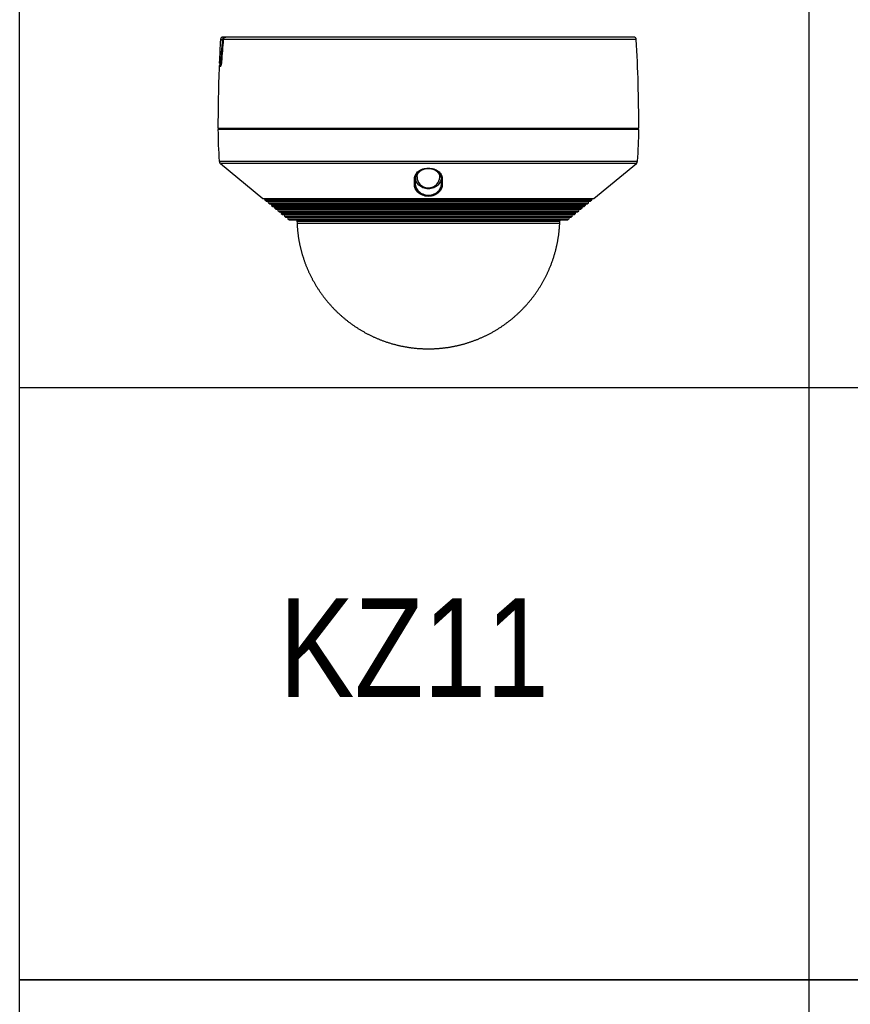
# Model space of a CAD drawing. Header units: metres. Extents: x 10441 to 19716, y -6570 to 1447.
# Tile 131 of 136: x 19096 to 19222, y -3414 to -3264. Entities that reach past the tile are written whole.
import ezdxf

# ---------------------------------------------------------------- set-up
doc = ezdxf.new("R2010")
doc.units = ezdxf.units.M
doc.header["$MEASUREMENT"] = 0
for name, color, linetype, lineweight in [('EB_CCTV', 4, 'Continuous', 5), ('EB_LAN', 6, 'Continuous', 9), ('EB_SSWiN', 30, 'Continuous', 5)]:
    doc.layers.add(name, color=color, linetype=linetype, lineweight=lineweight)
doc.layers.add('EB_opis', color=7, linetype='Continuous')
doc.styles.add('opisy okien', font='txt', dxfattribs={"height": 15})

# ---------------------------------------------------------------- blocks, each defined once
blk = doc.blocks.new('opis tabela 55324266')
at = {"layer": 'EB_opis', "linetype": 'Continuous'}
for p, q in [((-89925443.82, -54747787.19), (-89925443.82, -54747727.19)), ((-89925443.82, -54747727.19), (-89925323.82, -54747727.19)), ((-89925323.82, -54747727.19), (-89925323.82, -54747787.19)), ((-89925323.82, -54747727.19), (-89924823.82, -54747727.19)), ((-89925323.82, -54747787.19), (-89925443.82, -54747787.19)), ((-89924823.82, -54747787.19), (-89925323.82, -54747787.19))]:
    blk.add_line(p, q, dxfattribs=at)
blk = doc.blocks.new('Kamera kopułkowa')
at = {"layer": 'EB_CCTV', "color": 140, "linetype": 'Continuous', "lineweight": 30}
for p, q in [((-90212387.47, -54778710.24), (-90212387.79, -54778710.24)), ((-90212387.47, -54778710.24), (-90212387.37, -54778710.24)), ((-90212325.35, -54778710.24), (-90212387.37, -54778710.24)), ((-90212388.19, -54778710.62), (-90212387.87, -54778710.62)), ((-90212324.95, -54778710.62), (-90212387.77, -54778710.62)), ((-90212388.39, -54778714.65), (-90212388.16, -54778714.65)), ((-90212388.17, -54778714.15), (-90212388.37, -54778714.15)), ((-90212388.25, -54778714.27), (-90212388.06, -54778714.27)), ((-90212388.57, -54778724.08), (-90212324.57, -54778724.08)), ((-90212324.57, -54778724.28), (-90212388.57, -54778724.28)), ((-90212388.25, -54778724.08), (-90212388.25, -54778724.28)), ((-90212362.38, -54778724.2), (-90212359.57, -54778724.2)), ((-90212324.89, -54778724.28), (-90212324.89, -54778724.08)), ((-90212388.39, -54778729.12), (-90212324.76, -54778729.12)), ((-90212388.21, -54778729.45), (-90212381.74, -54778734.78)), ((-90212324.93, -54778729.45), (-90212388.21, -54778729.45)), ((-90212331.41, -54778734.78), (-90212324.93, -54778729.45)), ((-90212356.57, -54778733.17), (-90212356.57, -54778733.17)), ((-90212381.74, -54778734.78), (-90212331.41, -54778734.78)), ((-90212381.7, -54778734.8), (-90212381.48, -54778734.83)), ((-90212381.7, -54778734.8), (-90212331.45, -54778734.8)), ((-90212381.48, -54778734.83), (-90212381.43, -54778735.01)), ((-90212331.66, -54778734.83), (-90212381.48, -54778734.83)), ((-90212381.43, -54778735.01), (-90212331.71, -54778735.01)), ((-90212381.41, -54778735.05), (-90212381.24, -54778735.19)), ((-90212381.41, -54778735.05), (-90212331.74, -54778735.05)), ((-90212381.24, -54778735.19), (-90212331.9, -54778735.19)), ((-90212381.2, -54778735.2), (-90212380.99, -54778735.24)), ((-90212381.2, -54778735.2), (-90212331.94, -54778735.2)), ((-90212380.99, -54778735.24), (-90212380.94, -54778735.42)), ((-90212332.16, -54778735.24), (-90212380.99, -54778735.24)), ((-90212380.94, -54778735.42), (-90212332.21, -54778735.42)), ((-90212380.91, -54778735.46), (-90212380.75, -54778735.59)), ((-90212380.91, -54778735.46), (-90212332.23, -54778735.46)), ((-90212380.75, -54778735.59), (-90212332.4, -54778735.59)), ((-90212380.71, -54778735.61), (-90212380.49, -54778735.65)), ((-90212380.71, -54778735.61), (-90212332.43, -54778735.61)), ((-90212380.49, -54778735.65), (-90212380.44, -54778735.82)), ((-90212332.65, -54778735.65), (-90212380.49, -54778735.65)), ((-90212332.7, -54778735.82), (-90212332.65, -54778735.65)), ((-90212332.65, -54778735.65), (-90212332.43, -54778735.61)), ((-90212332.4, -54778735.59), (-90212332.23, -54778735.46)), ((-90212332.21, -54778735.42), (-90212332.16, -54778735.24)), ((-90212332.16, -54778735.24), (-90212331.94, -54778735.2)), ((-90212331.9, -54778735.19), (-90212331.74, -54778735.05)), ((-90212331.71, -54778735.01), (-90212331.66, -54778734.83)), ((-90212331.66, -54778734.83), (-90212331.45, -54778734.8)), ((-90212380.44, -54778735.82), (-90212332.7, -54778735.82)), ((-90212380.42, -54778735.86), (-90212380.25, -54778736)), ((-90212380.42, -54778735.86), (-90212332.73, -54778735.86)), ((-90212380.25, -54778736), (-90212332.89, -54778736)), ((-90212380.22, -54778736.02), (-90212380, -54778736.05)), ((-90212380.22, -54778736.02), (-90212332.93, -54778736.02)), ((-90212380, -54778736.05), (-90212379.95, -54778736.23)), ((-90212333.15, -54778736.05), (-90212380, -54778736.05)), ((-90212379.95, -54778736.23), (-90212333.19, -54778736.23)), ((-90212379.92, -54778736.27), (-90212379.76, -54778736.41)), ((-90212379.92, -54778736.27), (-90212333.22, -54778736.27)), ((-90212379.76, -54778736.41), (-90212333.39, -54778736.41)), ((-90212379.72, -54778736.42), (-90212379.5, -54778736.46)), ((-90212379.72, -54778736.42), (-90212333.42, -54778736.42)), ((-90212379.5, -54778736.46), (-90212379.46, -54778736.64)), ((-90212333.64, -54778736.46), (-90212379.5, -54778736.46)), ((-90212379.46, -54778736.64), (-90212333.69, -54778736.64)), ((-90212379.43, -54778736.68), (-90212379.26, -54778736.81)), ((-90212379.43, -54778736.68), (-90212333.71, -54778736.68)), ((-90212379.26, -54778736.81), (-90212333.88, -54778736.81)), ((-90212379.23, -54778736.83), (-90212379.01, -54778736.87)), ((-90212379.23, -54778736.83), (-90212333.92, -54778736.83)), ((-90212379.01, -54778736.87), (-90212378.96, -54778737.04)), ((-90212334.14, -54778736.87), (-90212379.01, -54778736.87)), ((-90212378.96, -54778737.04), (-90212334.18, -54778737.04)), ((-90212378.94, -54778737.08), (-90212378.77, -54778737.22)), ((-90212378.94, -54778737.08), (-90212334.21, -54778737.08)), ((-90212378.77, -54778737.22), (-90212334.37, -54778737.22)), ((-90212378.73, -54778737.24), (-90212378.51, -54778737.27)), ((-90212378.73, -54778737.24), (-90212334.41, -54778737.24)), ((-90212334.63, -54778737.27), (-90212334.41, -54778737.24)), ((-90212334.37, -54778737.22), (-90212334.21, -54778737.08)), ((-90212334.18, -54778737.04), (-90212334.14, -54778736.87)), ((-90212334.14, -54778736.87), (-90212333.92, -54778736.83)), ((-90212333.88, -54778736.81), (-90212333.71, -54778736.68)), ((-90212333.69, -54778736.64), (-90212333.64, -54778736.46)), ((-90212333.64, -54778736.46), (-90212333.42, -54778736.42)), ((-90212333.39, -54778736.41), (-90212333.22, -54778736.27)), ((-90212333.19, -54778736.23), (-90212333.15, -54778736.05)), ((-90212333.15, -54778736.05), (-90212332.93, -54778736.02)), ((-90212332.89, -54778736), (-90212332.73, -54778735.86)), ((-90212378.51, -54778737.27), (-90212378.47, -54778737.45)), ((-90212334.63, -54778737.27), (-90212378.51, -54778737.27)), ((-90212378.47, -54778737.45), (-90212334.68, -54778737.45)), ((-90212378.44, -54778737.49), (-90212378.28, -54778737.63)), ((-90212378.44, -54778737.49), (-90212334.7, -54778737.49)), ((-90212378.28, -54778737.63), (-90212334.87, -54778737.63)), ((-90212378.24, -54778737.64), (-90212378.02, -54778737.68)), ((-90212378.24, -54778737.64), (-90212334.9, -54778737.64)), ((-90212378.02, -54778737.68), (-90212377.97, -54778737.86)), ((-90212335.12, -54778737.68), (-90212378.02, -54778737.68)), ((-90212377.97, -54778737.86), (-90212335.17, -54778737.86)), ((-90212377.95, -54778737.9), (-90212377.83, -54778738)), ((-90212377.95, -54778737.9), (-90212335.2, -54778737.9)), ((-90212335.32, -54778738), (-90212377.83, -54778738)), ((-90212377.7, -54778738.04), (-90212335.44, -54778738.04)), ((-90212376.65, -54778738.04), (-90212376.57, -54778738.24)), ((-90212376.57, -54778738.24), (-90212376.55, -54778738.54)), ((-90212376.57, -54778738.24), (-90212336.58, -54778738.24)), ((-90212376.55, -54778738.54), (-90212336.59, -54778738.54)), ((-90212336.59, -54778738.54), (-90212336.58, -54778738.24)), ((-90212336.58, -54778738.24), (-90212336.49, -54778738.04)), ((-90212335.32, -54778738), (-90212335.2, -54778737.9)), ((-90212335.17, -54778737.86), (-90212335.12, -54778737.68)), ((-90212335.12, -54778737.68), (-90212334.9, -54778737.64)), ((-90212334.87, -54778737.63), (-90212334.7, -54778737.49)), ((-90212334.68, -54778737.45), (-90212334.63, -54778737.27))]:
    blk.add_line(p, q, dxfattribs=at)
for centre, radius, start, end in [((-90212387.79, -54778710.64), 0.4, 90, 176.7844), ((-90212387.37, -54778710.64), 0.4, 90, 175.1655), ((-90212325.35, -54778710.64), 0.4, 3.2156, 90), ((-90212148.57, -54778724.08), 240, 176.7844, 177.6273), ((-90212564.57, -54778724.08), 240, 0, 3.2156), ((-90212148.57, -54778724.08), 240, 177.7479, 180), ((-90212387.99, -54778714.67), 0.4, 100.3065, 177.7479), ((-90212388.25, -54778714.15), 0.12, 177.6273, 270), ((-90212320.57, -54778724.08), 68, 180.1685, 184.2463), ((-90212392.57, -54778724.08), 68, 355.7537, 359.8315), ((-90212387.91, -54778729.08), 0.48, 184.2463, 230.552), ((-90212325.24, -54778729.08), 0.48, 309.448, 355.7537), ((-90212381.69, -54778734.72), 0.08, 230.552, 260.1736), ((-90212381.36, -54778734.99), 0.08, 195, 230.552), ((-90212381.19, -54778735.12), 0.08, 230.552, 260.1736), ((-90212380.86, -54778735.4), 0.08, 195, 230.552), ((-90212380.7, -54778735.53), 0.08, 230.552, 260.1736), ((-90212332.45, -54778735.53), 0.08, 279.8264, 309.448), ((-90212332.28, -54778735.4), 0.08, 309.448, 345), ((-90212331.95, -54778735.12), 0.08, 279.8264, 309.448), ((-90212331.79, -54778734.99), 0.08, 309.448, 345), ((-90212331.46, -54778734.72), 0.08, 279.8264, 309.448), ((-90212380.37, -54778735.8), 0.08, 195, 230.552), ((-90212380.2, -54778735.94), 0.08, 230.552, 260.1736), ((-90212379.87, -54778736.21), 0.08, 195, 230.552), ((-90212379.71, -54778736.34), 0.08, 230.552, 260.1736), ((-90212379.38, -54778736.62), 0.08, 195, 230.552), ((-90212379.21, -54778736.75), 0.08, 230.552, 260.1736), ((-90212378.88, -54778737.02), 0.08, 195, 230.552), ((-90212378.72, -54778737.16), 0.08, 230.552, 260.1736), ((-90212334.42, -54778737.16), 0.08, 279.8264, 309.448), ((-90212334.26, -54778737.02), 0.08, 309.448, 345), ((-90212333.93, -54778736.75), 0.08, 279.8264, 309.448), ((-90212333.77, -54778736.62), 0.08, 309.448, 345), ((-90212333.44, -54778736.34), 0.08, 279.8264, 309.448), ((-90212333.27, -54778736.21), 0.08, 309.448, 345), ((-90212332.94, -54778735.94), 0.08, 279.8264, 309.448), ((-90212332.78, -54778735.8), 0.08, 309.448, 345), ((-90212378.39, -54778737.43), 0.08, 195, 230.552), ((-90212378.23, -54778737.56), 0.08, 230.552, 260.1736), ((-90212377.9, -54778737.84), 0.08, 195, 230.552), ((-90212377.7, -54778737.84), 0.2, 230.552, 270), ((-90212335.44, -54778737.84), 0.2, 270, 309.448), ((-90212335.25, -54778737.84), 0.08, 309.448, 345), ((-90212334.92, -54778737.56), 0.08, 279.8264, 309.448), ((-90212334.75, -54778737.43), 0.08, 309.448, 345)]:
    blk.add_arc(centre, radius, start, end, dxfattribs=at)
for centre, major_axis, ratio, start_param, end_param in [((-90212387.37, -54778710.64), (0, 0.4), 0.986542, 0, 1.514673), ((-90212387.47, -54778710.36), (0, 0.12), 0.126199, 5.876905, 6.283185), ((-90212387.75, -54778710.63), (-0.12, 0.01), 0.164635, 0.144833, 1.384769), ((-90212387.37, -54778710.64), (-0.399, 0.034), 0.163875, 6.283183, 6.449438), ((-90212388.05, -54778714.15), (0, 0.12), 0.993885, 1.529385, 3.095362), ((-90212387.76, -54778714.67), (0, -0.4), 0.992799, 4.115255, 4.673083), ((-90212387.98, -54778713.75), (-0.12, 0.008), 0.166776, 0.127241, 1.288441), ((-90212387.63, -54778714), (0.399, -0.027), 0.166267, 3.141541, 3.288697)]:
    blk.add_ellipse(centre, major_axis=major_axis, ratio=ratio, start_param=start_param, end_param=end_param, dxfattribs=at)
for points, knots in [([(-90212387.87, -54778710.62), (-90212387.87, -54778710.6), (-90212387.87, -54778710.57), (-90212387.85, -54778710.51), (-90212387.83, -54778710.46), (-90212387.78, -54778710.39), (-90212387.75, -54778710.35), (-90212387.68, -54778710.3), (-90212387.64, -54778710.28), (-90212387.56, -54778710.25), (-90212387.52, -54778710.24), (-90212387.48, -54778710.24), (-90212387.47, -54778710.24), (-90212387.47, -54778710.24)], [0, 0, 0, 0, 0.116672, 0.116672, 0.340335, 0.340335, 0.56111, 0.56111, 0.780596, 0.780596, 0.975648, 0.975648, 1, 1, 1, 1]), ([(-90212388.1, -54778713.75), (-90212388.09, -54778713.67), (-90212388.09, -54778713.59), (-90212388.06, -54778713.2), (-90212388.04, -54778712.88), (-90212387.97, -54778711.92), (-90212387.92, -54778711.27), (-90212387.87, -54778710.62)], [0, 0, 0, 0, 0.07542, 0.07542, 0.377101, 0.377101, 1, 1, 1, 1]), ([(-90212387.77, -54778710.61), (-90212387.78, -54778710.66), (-90212387.79, -54778710.84), (-90212387.82, -54778711.15), (-90212387.85, -54778711.52), (-90212387.88, -54778711.89), (-90212387.91, -54778712.27), (-90212387.93, -54778712.64), (-90212387.96, -54778713.02), (-90212387.99, -54778713.39), (-90212388.01, -54778713.71), (-90212388.02, -54778713.91), (-90212388.03, -54778713.98)], [0, 0, 0, 0, 0.049999, 0.160685, 0.271403, 0.382153, 0.492935, 0.603732, 0.714527, 0.825332, 0.936146, 1, 1, 1, 1]), ([(-90212387.77, -54778710.62), (-90212387.82, -54778711.19), (-90212387.86, -54778711.76), (-90212387.95, -54778712.88), (-90212387.99, -54778713.43), (-90212388.03, -54778713.99)], [0, 0, 0, 0, 0.507021, 0.507021, 1, 1, 1, 1]), ([(-90212388.17, -54778714.15), (-90212388.17, -54778714.15), (-90212388.17, -54778714.15), (-90212388.16, -54778714.14), (-90212388.16, -54778714.13), (-90212388.14, -54778714.09), (-90212388.14, -54778714.06), (-90212388.12, -54778713.99), (-90212388.12, -54778713.95), (-90212388.11, -54778713.85), (-90212388.1, -54778713.8), (-90212388.1, -54778713.75)], [0, 0, 0, 0, 0.032618, 0.032618, 0.274174, 0.274174, 0.516134, 0.516134, 0.758187, 0.758187, 1, 1, 1, 1]), ([(-90212388.16, -54778714.65), (-90212388.13, -54778714.65), (-90212388.11, -54778714.58), (-90212388.06, -54778714.34), (-90212388.04, -54778714.17), (-90212388.03, -54778713.99)], [0, 0, 0, 0, 0.5, 0.5, 1, 1, 1, 1]), ([(-90212388.03, -54778713.98), (-90212388.03, -54778713.98), (-90212388.03, -54778714), (-90212388.03, -54778714.02), (-90212388.03, -54778714.04), (-90212388.04, -54778714.06), (-90212388.04, -54778714.08), (-90212388.04, -54778714.1), (-90212388.04, -54778714.12), (-90212388.04, -54778714.14), (-90212388.05, -54778714.16), (-90212388.05, -54778714.18), (-90212388.05, -54778714.2), (-90212388.05, -54778714.22), (-90212388.05, -54778714.24), (-90212388.06, -54778714.26), (-90212388.06, -54778714.27), (-90212388.06, -54778714.29), (-90212388.06, -54778714.31), (-90212388.07, -54778714.32), (-90212388.07, -54778714.34), (-90212388.07, -54778714.35), (-90212388.07, -54778714.36), (-90212388.08, -54778714.38), (-90212388.08, -54778714.39), (-90212388.08, -54778714.4), (-90212388.08, -54778714.41), (-90212388.08, -54778714.42), (-90212388.09, -54778714.43), (-90212388.09, -54778714.44), (-90212388.09, -54778714.44), (-90212388.09, -54778714.45), (-90212388.09, -54778714.46), (-90212388.09, -54778714.46), (-90212388.1, -54778714.46), (-90212388.1, -54778714.47), (-90212388.1, -54778714.47), (-90212388.1, -54778714.47), (-90212388.1, -54778714.47), (-90212388.1, -54778714.47), (-90212388.1, -54778714.47)], [0, 0, 0, 0, 0.027661, 0.057656, 0.087584, 0.117358, 0.1469, 0.176147, 0.205407, 0.235047, 0.264745, 0.294403, 0.323928, 0.353236, 0.382245, 0.410875, 0.439126, 0.468117, 0.496461, 0.524599, 0.552564, 0.580387, 0.608096, 0.63572, 0.663282, 0.690669, 0.716681, 0.742262, 0.767421, 0.792162, 0.816487, 0.840398, 0.863892, 0.886968, 0.909623, 0.926374, 0.943315, 0.964131, 0.984321, 1, 1, 1, 1]), ([(-90212358.69, -54778731.64), (-90212358.68, -54778731.58), (-90212358.65, -54778731.46), (-90212358.59, -54778731.28), (-90212358.49, -54778731.08), (-90212358.33, -54778730.86), (-90212358, -54778730.56), (-90212357.44, -54778730.26), (-90212356.57, -54778730.12), (-90212355.7, -54778730.26), (-90212355.14, -54778730.56), (-90212354.82, -54778730.86), (-90212354.64, -54778731.11), (-90212354.51, -54778731.37), (-90212354.48, -54778731.55), (-90212354.46, -54778731.64)], [0, 0, 0, 0, 0.041812, 0.083576, 0.125634, 0.189062, 0.250849, 0.375902, 0.500382, 0.624683, 0.749342, 0.811144, 0.874601, 0.937469, 1, 1, 1, 1]), ([(-90212358.56, -54778731.57), (-90212358.56, -54778731.56), (-90212358.56, -54778731.54), (-90212358.55, -54778731.51), (-90212358.55, -54778731.48), (-90212358.54, -54778731.45), (-90212358.53, -54778731.42), (-90212358.53, -54778731.4), (-90212358.52, -54778731.37), (-90212358.51, -54778731.34), (-90212358.5, -54778731.31), (-90212358.49, -54778731.28), (-90212358.48, -54778731.26), (-90212358.47, -54778731.23), (-90212358.45, -54778731.2), (-90212358.44, -54778731.17), (-90212358.43, -54778731.15), (-90212358.41, -54778731.12), (-90212358.4, -54778731.09), (-90212358.38, -54778731.07), (-90212358.37, -54778731.04), (-90212358.35, -54778731.01), (-90212358.33, -54778730.99), (-90212358.31, -54778730.96), (-90212358.3, -54778730.94), (-90212358.28, -54778730.92), (-90212358.26, -54778730.89), (-90212358.24, -54778730.87), (-90212358.22, -54778730.85), (-90212358.2, -54778730.82), (-90212358.18, -54778730.8), (-90212358.15, -54778730.78), (-90212358.13, -54778730.76), (-90212358.11, -54778730.74), (-90212358.08, -54778730.72), (-90212358.06, -54778730.7), (-90212358.04, -54778730.67), (-90212358.01, -54778730.66), (-90212357.99, -54778730.64), (-90212357.96, -54778730.62), (-90212357.93, -54778730.6), (-90212357.91, -54778730.58), (-90212357.88, -54778730.56), (-90212357.85, -54778730.54), (-90212357.83, -54778730.53), (-90212357.8, -54778730.51), (-90212357.77, -54778730.49), (-90212357.74, -54778730.48), (-90212357.71, -54778730.46), (-90212357.69, -54778730.45), (-90212357.66, -54778730.43), (-90212357.63, -54778730.42), (-90212357.6, -54778730.41), (-90212357.57, -54778730.39), (-90212357.54, -54778730.38), (-90212357.51, -54778730.37), (-90212357.48, -54778730.36), (-90212357.45, -54778730.35), (-90212357.41, -54778730.33), (-90212357.38, -54778730.32), (-90212357.35, -54778730.31), (-90212357.32, -54778730.3), (-90212357.29, -54778730.29), (-90212357.25, -54778730.28), (-90212357.22, -54778730.28), (-90212357.19, -54778730.27), (-90212357.16, -54778730.26), (-90212357.12, -54778730.25), (-90212357.09, -54778730.25), (-90212357.06, -54778730.24), (-90212357.02, -54778730.23), (-90212356.99, -54778730.23), (-90212356.96, -54778730.22), (-90212356.93, -54778730.22), (-90212356.89, -54778730.21), (-90212356.86, -54778730.21), (-90212356.83, -54778730.21), (-90212356.79, -54778730.2), (-90212356.76, -54778730.2), (-90212356.73, -54778730.2), (-90212356.69, -54778730.2), (-90212356.66, -54778730.2), (-90212356.62, -54778730.2), (-90212356.59, -54778730.2), (-90212356.55, -54778730.2), (-90212356.52, -54778730.2), (-90212356.49, -54778730.2), (-90212356.45, -54778730.2), (-90212356.42, -54778730.2), (-90212356.38, -54778730.2), (-90212356.35, -54778730.2), (-90212356.32, -54778730.21), (-90212356.28, -54778730.21), (-90212356.25, -54778730.21), (-90212356.22, -54778730.22), (-90212356.18, -54778730.22), (-90212356.15, -54778730.23), (-90212356.12, -54778730.23), (-90212356.09, -54778730.24), (-90212356.05, -54778730.25), (-90212356.02, -54778730.25), (-90212355.99, -54778730.26), (-90212355.96, -54778730.27), (-90212355.92, -54778730.28), (-90212355.89, -54778730.28), (-90212355.86, -54778730.29), (-90212355.83, -54778730.3), (-90212355.79, -54778730.31), (-90212355.76, -54778730.32), (-90212355.73, -54778730.33), (-90212355.7, -54778730.34), (-90212355.67, -54778730.36), (-90212355.64, -54778730.37), (-90212355.61, -54778730.38), (-90212355.58, -54778730.39), (-90212355.55, -54778730.41), (-90212355.52, -54778730.42), (-90212355.49, -54778730.43), (-90212355.46, -54778730.45), (-90212355.43, -54778730.46), (-90212355.41, -54778730.48), (-90212355.38, -54778730.49), (-90212355.35, -54778730.51), (-90212355.32, -54778730.52), (-90212355.3, -54778730.54), (-90212355.27, -54778730.56), (-90212355.24, -54778730.57), (-90212355.22, -54778730.59), (-90212355.19, -54778730.61), (-90212355.17, -54778730.63), (-90212355.14, -54778730.65), (-90212355.12, -54778730.67), (-90212355.09, -54778730.69), (-90212355.07, -54778730.71), (-90212355.04, -54778730.73), (-90212355.02, -54778730.75), (-90212355, -54778730.77), (-90212354.98, -54778730.79), (-90212354.96, -54778730.81), (-90212354.94, -54778730.84), (-90212354.92, -54778730.86), (-90212354.9, -54778730.88), (-90212354.88, -54778730.9), (-90212354.86, -54778730.93), (-90212354.84, -54778730.95), (-90212354.82, -54778730.98), (-90212354.81, -54778731), (-90212354.79, -54778731.02), (-90212354.77, -54778731.05), (-90212354.76, -54778731.08), (-90212354.74, -54778731.1), (-90212354.73, -54778731.13), (-90212354.71, -54778731.16), (-90212354.7, -54778731.18), (-90212354.69, -54778731.21), (-90212354.67, -54778731.24), (-90212354.66, -54778731.26), (-90212354.65, -54778731.29), (-90212354.64, -54778731.32), (-90212354.63, -54778731.35), (-90212354.62, -54778731.38), (-90212354.61, -54778731.41), (-90212354.61, -54778731.43), (-90212354.6, -54778731.46), (-90212354.6, -54778731.49), (-90212354.59, -54778731.52), (-90212354.59, -54778731.55), (-90212354.58, -54778731.56), (-90212354.58, -54778731.57)], [0, 0, 0, 0, 0.006538, 0.013972, 0.021355, 0.028686, 0.035962, 0.043182, 0.050346, 0.057237, 0.064453, 0.07168, 0.07892, 0.086177, 0.093453, 0.100739, 0.107937, 0.115036, 0.122108, 0.129143, 0.13613, 0.143057, 0.149926, 0.156688, 0.163393, 0.170045, 0.176649, 0.183207, 0.189724, 0.196203, 0.202647, 0.209062, 0.215449, 0.221814, 0.22816, 0.234487, 0.240816, 0.247005, 0.253198, 0.25938, 0.265539, 0.271663, 0.277741, 0.283827, 0.289695, 0.295513, 0.301286, 0.307018, 0.312715, 0.31838, 0.324012, 0.329672, 0.335086, 0.340541, 0.346028, 0.351536, 0.357058, 0.362583, 0.368099, 0.373618, 0.379036, 0.384429, 0.3898, 0.395154, 0.400494, 0.405824, 0.411147, 0.416451, 0.421578, 0.426651, 0.431738, 0.43683, 0.441917, 0.446991, 0.452043, 0.457067, 0.462066, 0.467074, 0.472135, 0.477198, 0.482267, 0.487345, 0.492436, 0.497544, 0.502671, 0.507811, 0.512901, 0.517998, 0.523097, 0.528191, 0.533273, 0.538338, 0.543378, 0.548389, 0.553388, 0.55842, 0.563461, 0.568513, 0.573582, 0.578671, 0.583783, 0.588923, 0.594095, 0.599331, 0.604665, 0.610027, 0.615409, 0.620798, 0.626183, 0.631551, 0.636891, 0.642213, 0.647922, 0.65348, 0.65901, 0.664517, 0.670003, 0.675473, 0.680931, 0.686388, 0.692029, 0.697725, 0.703471, 0.709256, 0.715069, 0.7209, 0.726736, 0.732578, 0.738868, 0.744971, 0.751085, 0.757214, 0.763362, 0.769531, 0.775732, 0.782165, 0.788568, 0.794938, 0.801282, 0.807604, 0.813908, 0.820201, 0.826572, 0.833157, 0.839787, 0.846458, 0.853168, 0.859912, 0.866692, 0.873637, 0.88064, 0.887665, 0.894714, 0.901789, 0.908894, 0.91603, 0.923201, 0.930409, 0.937656, 0.944944, 0.952276, 0.959641, 0.966712, 0.973929, 0.981177, 0.988452, 0.995749, 1, 1, 1, 1]), ([(-90212356.57, -54778733.32), (-90212356.87, -54778733.32), (-90212357.15, -54778733.26), (-90212357.64, -54778733.05), (-90212357.85, -54778732.91), (-90212358.34, -54778732.44), (-90212358.5, -54778732.07), (-90212358.5, -54778731.33), (-90212358.35, -54778730.97), (-90212358.01, -54778730.66), (-90212358, -54778730.65), (-90212357.99, -54778730.64)], [0, 0, 0, 0, 0.16467, 0.16467, 0.32934, 0.32934, 0.65868, 0.65868, 0.98802, 0.98802, 1, 1, 1, 1]), ([(-90212358.29, -54778731.49), (-90212358.29, -54778731.49), (-90212358.29, -54778731.48), (-90212358.29, -54778731.46), (-90212358.29, -54778731.44), (-90212358.29, -54778731.41), (-90212358.28, -54778731.38), (-90212358.28, -54778731.35), (-90212358.27, -54778731.32), (-90212358.27, -54778731.3), (-90212358.26, -54778731.27), (-90212358.25, -54778731.24), (-90212358.25, -54778731.22), (-90212358.24, -54778731.19), (-90212358.23, -54778731.16), (-90212358.22, -54778731.14), (-90212358.21, -54778731.11), (-90212358.2, -54778731.09), (-90212358.19, -54778731.06), (-90212358.17, -54778731.04), (-90212358.16, -54778731.01), (-90212358.15, -54778730.99), (-90212358.13, -54778730.96), (-90212358.12, -54778730.94), (-90212358.1, -54778730.92), (-90212358.09, -54778730.89), (-90212358.07, -54778730.87), (-90212358.06, -54778730.85), (-90212358.04, -54778730.83), (-90212358.02, -54778730.81), (-90212358, -54778730.78), (-90212357.98, -54778730.76), (-90212357.96, -54778730.74), (-90212357.94, -54778730.72), (-90212357.92, -54778730.7), (-90212357.9, -54778730.68), (-90212357.88, -54778730.66), (-90212357.86, -54778730.64), (-90212357.84, -54778730.62), (-90212357.82, -54778730.61), (-90212357.79, -54778730.59), (-90212357.77, -54778730.57), (-90212357.75, -54778730.55), (-90212357.72, -54778730.54), (-90212357.7, -54778730.52), (-90212357.67, -54778730.5), (-90212357.65, -54778730.49), (-90212357.62, -54778730.47), (-90212357.6, -54778730.46), (-90212357.57, -54778730.44), (-90212357.54, -54778730.43), (-90212357.52, -54778730.42), (-90212357.49, -54778730.4), (-90212357.46, -54778730.39), (-90212357.44, -54778730.38), (-90212357.41, -54778730.37), (-90212357.38, -54778730.35), (-90212357.35, -54778730.34), (-90212357.32, -54778730.33), (-90212357.3, -54778730.32), (-90212357.27, -54778730.31), (-90212357.24, -54778730.3), (-90212357.21, -54778730.29), (-90212357.18, -54778730.29), (-90212357.15, -54778730.28), (-90212357.12, -54778730.27), (-90212357.09, -54778730.26), (-90212357.06, -54778730.26), (-90212357.03, -54778730.25), (-90212357, -54778730.24), (-90212356.97, -54778730.24), (-90212356.94, -54778730.23), (-90212356.91, -54778730.23), (-90212356.88, -54778730.22), (-90212356.85, -54778730.22), (-90212356.82, -54778730.21), (-90212356.79, -54778730.21), (-90212356.76, -54778730.21), (-90212356.73, -54778730.21), (-90212356.69, -54778730.2), (-90212356.66, -54778730.2), (-90212356.63, -54778730.2), (-90212356.6, -54778730.2), (-90212356.57, -54778730.2), (-90212356.54, -54778730.2), (-90212356.51, -54778730.2), (-90212356.48, -54778730.2), (-90212356.45, -54778730.2), (-90212356.42, -54778730.21), (-90212356.39, -54778730.21), (-90212356.36, -54778730.21), (-90212356.33, -54778730.22), (-90212356.29, -54778730.22), (-90212356.26, -54778730.22), (-90212356.23, -54778730.23), (-90212356.2, -54778730.23), (-90212356.17, -54778730.24), (-90212356.14, -54778730.24), (-90212356.11, -54778730.25), (-90212356.08, -54778730.26), (-90212356.05, -54778730.26), (-90212356.02, -54778730.27), (-90212355.99, -54778730.28), (-90212355.97, -54778730.28), (-90212355.94, -54778730.29), (-90212355.91, -54778730.3), (-90212355.88, -54778730.31), (-90212355.85, -54778730.32), (-90212355.82, -54778730.33), (-90212355.79, -54778730.34), (-90212355.77, -54778730.35), (-90212355.74, -54778730.36), (-90212355.71, -54778730.38), (-90212355.68, -54778730.39), (-90212355.66, -54778730.4), (-90212355.63, -54778730.41), (-90212355.6, -54778730.43), (-90212355.58, -54778730.44), (-90212355.55, -54778730.45), (-90212355.53, -54778730.47), (-90212355.5, -54778730.48), (-90212355.48, -54778730.5), (-90212355.45, -54778730.51), (-90212355.43, -54778730.53), (-90212355.4, -54778730.55), (-90212355.38, -54778730.56), (-90212355.36, -54778730.58), (-90212355.34, -54778730.6), (-90212355.31, -54778730.62), (-90212355.29, -54778730.63), (-90212355.27, -54778730.65), (-90212355.25, -54778730.67), (-90212355.23, -54778730.69), (-90212355.21, -54778730.71), (-90212355.19, -54778730.73), (-90212355.17, -54778730.75), (-90212355.15, -54778730.77), (-90212355.13, -54778730.79), (-90212355.11, -54778730.81), (-90212355.1, -54778730.84), (-90212355.08, -54778730.86), (-90212355.06, -54778730.88), (-90212355.05, -54778730.9), (-90212355.03, -54778730.93), (-90212355.02, -54778730.95), (-90212355, -54778730.97), (-90212354.99, -54778731), (-90212354.98, -54778731.02), (-90212354.97, -54778731.05), (-90212354.95, -54778731.07), (-90212354.94, -54778731.1), (-90212354.93, -54778731.12), (-90212354.92, -54778731.15), (-90212354.91, -54778731.17), (-90212354.9, -54778731.2), (-90212354.9, -54778731.23), (-90212354.89, -54778731.25), (-90212354.88, -54778731.28), (-90212354.88, -54778731.31), (-90212354.87, -54778731.33), (-90212354.87, -54778731.36), (-90212354.86, -54778731.39), (-90212354.86, -54778731.42), (-90212354.86, -54778731.44), (-90212354.85, -54778731.47), (-90212354.85, -54778731.49), (-90212354.85, -54778731.49)], [0, 0, 0, 0, 0.000285, 0.008126, 0.015968, 0.0238, 0.031613, 0.039396, 0.047142, 0.05486, 0.062186, 0.069942, 0.077634, 0.085262, 0.092827, 0.100328, 0.107768, 0.115148, 0.122469, 0.129735, 0.136948, 0.144111, 0.151228, 0.158304, 0.165342, 0.172346, 0.179314, 0.18575, 0.192547, 0.199307, 0.206026, 0.212698, 0.21932, 0.22589, 0.232403, 0.238857, 0.245256, 0.251531, 0.257839, 0.264086, 0.270273, 0.276404, 0.28248, 0.288505, 0.294481, 0.30041, 0.306297, 0.312054, 0.31789, 0.323658, 0.329364, 0.335014, 0.340613, 0.346166, 0.351679, 0.357156, 0.362603, 0.368026, 0.373423, 0.378793, 0.384094, 0.389397, 0.394679, 0.399927, 0.405131, 0.410245, 0.415385, 0.420496, 0.425583, 0.43065, 0.435702, 0.440747, 0.445773, 0.450778, 0.455767, 0.460744, 0.465714, 0.470673, 0.475583, 0.480508, 0.485438, 0.490362, 0.495268, 0.500153, 0.505041, 0.509948, 0.514856, 0.519767, 0.524687, 0.529617, 0.534528, 0.539467, 0.54444, 0.549431, 0.554425, 0.559401, 0.564354, 0.569406, 0.574444, 0.579492, 0.584553, 0.589633, 0.594737, 0.599867, 0.60503, 0.61023, 0.615472, 0.62076, 0.626099, 0.631452, 0.636798, 0.642169, 0.647569, 0.653003, 0.658474, 0.663988, 0.669548, 0.675159, 0.680826, 0.686552, 0.692339, 0.69805, 0.703937, 0.709854, 0.715786, 0.721711, 0.727635, 0.733671, 0.73976, 0.745908, 0.752121, 0.758408, 0.764753, 0.771102, 0.777502, 0.783958, 0.790474, 0.797056, 0.803708, 0.810436, 0.817245, 0.824124, 0.830857, 0.837776, 0.84475, 0.851779, 0.858863, 0.866, 0.873191, 0.880431, 0.887725, 0.895118, 0.902504, 0.909935, 0.917415, 0.924945, 0.932527, 0.94016, 0.947844, 0.955404, 0.963124, 0.970881, 0.978669, 0.986476, 0.994294, 1, 1, 1, 1]), ([(-90212355.16, -54778730.64), (-90212355.14, -54778730.65), (-90212355.13, -54778730.66), (-90212354.79, -54778730.96), (-90212354.64, -54778731.33), (-90212354.65, -54778732.07), (-90212354.8, -54778732.44), (-90212355.29, -54778732.91), (-90212355.5, -54778733.05), (-90212355.99, -54778733.26), (-90212356.28, -54778733.32), (-90212356.57, -54778733.32)], [0, 0, 0, 0, 0.011898, 0.011898, 0.341266, 0.341266, 0.670633, 0.670633, 0.835316, 0.835316, 1, 1, 1, 1]), ([(-90212358.7, -54778732.65), (-90212358.7, -54778732.58), (-90212358.7, -54778732.52), (-90212358.7, -54778732.38), (-90212358.7, -54778732.31), (-90212358.7, -54778732.11), (-90212358.7, -54778731.97), (-90212358.7, -54778731.83)], [0, 0, 0, 0, 0.250057, 0.250057, 0.500113, 0.500113, 1, 1, 1, 1]), ([(-90212354.45, -54778732.66), (-90212354.45, -54778733.07), (-90212354.62, -54778733.48), (-90212355.16, -54778734.01), (-90212355.38, -54778734.17), (-90212355.93, -54778734.4), (-90212356.25, -54778734.47), (-90212356.9, -54778734.46), (-90212357.22, -54778734.39), (-90212357.76, -54778734.17), (-90212357.99, -54778734.01), (-90212358.52, -54778733.48), (-90212358.7, -54778733.06), (-90212358.7, -54778732.65)], [0, 0, 0, 0, 0.25, 0.25, 0.375, 0.375, 0.5, 0.5, 0.625, 0.625, 0.75, 0.75, 1, 1, 1, 1]), ([(-90212358.57, -54778731.62), (-90212358.57, -54778731.63), (-90212358.57, -54778731.67), (-90212358.57, -54778731.71), (-90212358.57, -54778731.74)], [0, 0, 0, 0, 0.263212, 1, 1, 1, 1]), ([(-90212358.57, -54778731.75), (-90212358.57, -54778731.75), (-90212358.57, -54778731.75), (-90212358.57, -54778731.89), (-90212358.57, -54778732.02), (-90212358.57, -54778732.23), (-90212358.57, -54778732.3), (-90212358.57, -54778732.43), (-90212358.57, -54778732.5), (-90212358.57, -54778732.57), (-90212358.57, -54778732.57), (-90212358.57, -54778732.57)], [0, 0, 0, 0, 0.000019, 0.000019, 0.499888, 0.499888, 0.749944, 0.749944, 0.999981, 0.999981, 1, 1, 1, 1]), ([(-90212358.57, -54778732.56), (-90212358.57, -54778732.63), (-90212358.56, -54778732.75), (-90212358.52, -54778732.95), (-90212358.44, -54778733.17), (-90212358.3, -54778733.42), (-90212358.01, -54778733.76), (-90212357.58, -54778734.06), (-90212357.03, -54778734.24), (-90212356.58, -54778734.28), (-90212356.12, -54778734.24), (-90212355.57, -54778734.06), (-90212355.13, -54778733.76), (-90212354.84, -54778733.42), (-90212354.69, -54778733.14), (-90212354.59, -54778732.85), (-90212354.58, -54778732.66), (-90212354.57, -54778732.56)], [0, 0, 0, 0, 0.042305, 0.083874, 0.125057, 0.188962, 0.250122, 0.374893, 0.438591, 0.500003, 0.561652, 0.625582, 0.750219, 0.811378, 0.875289, 0.937018, 1, 1, 1, 1]), ([(-90212358.57, -54778732.57), (-90212358.57, -54778732.98), (-90212358.42, -54778733.39), (-90212357.92, -54778733.92), (-90212357.7, -54778734.08), (-90212357.19, -54778734.31), (-90212356.88, -54778734.38), (-90212356.26, -54778734.38), (-90212355.96, -54778734.31), (-90212355.44, -54778734.08), (-90212355.23, -54778733.92), (-90212354.89, -54778733.57), (-90212354.77, -54778733.38), (-90212354.61, -54778732.98), (-90212354.57, -54778732.77), (-90212354.57, -54778732.58)], [0, 0, 0, 0, 0.25, 0.25, 0.375, 0.375, 0.5, 0.5, 0.625, 0.625, 0.75, 0.75, 0.875, 0.875, 1, 1, 1, 1]), ([(-90212358.29, -54778731.49), (-90212358.29, -54778731.51), (-90212358.29, -54778731.54), (-90212358.29, -54778731.92), (-90212358.16, -54778732.29), (-90212357.73, -54778732.76), (-90212357.55, -54778732.9), (-90212357.11, -54778733.11), (-90212356.84, -54778733.17), (-90212356.57, -54778733.17)], [0, 0, 0, 0, 0.02986, 0.02986, 0.515091, 0.515091, 0.757707, 0.757707, 1, 1, 1, 1]), ([(-90212356.57, -54778733.17), (-90212356.3, -54778733.17), (-90212356.04, -54778733.11), (-90212355.6, -54778732.9), (-90212355.41, -54778732.75), (-90212354.99, -54778732.28), (-90212354.86, -54778731.92), (-90212354.85, -54778731.54), (-90212354.85, -54778731.51), (-90212354.85, -54778731.49)], [0, 0, 0, 0, 0.242532, 0.242532, 0.485063, 0.485063, 0.970127, 0.970127, 1, 1, 1, 1]), ([(-90212354.57, -54778731.74), (-90212354.57, -54778731.71), (-90212354.57, -54778731.67), (-90212354.58, -54778731.63), (-90212354.58, -54778731.62)], [0, 0, 0, 0, 0.735417, 1, 1, 1, 1]), ([(-90212354.57, -54778732.57), (-90212354.57, -54778732.44), (-90212354.57, -54778732.3), (-90212354.57, -54778732.1), (-90212354.57, -54778732.03), (-90212354.57, -54778731.89), (-90212354.57, -54778731.82), (-90212354.57, -54778731.75), (-90212354.57, -54778731.75), (-90212354.57, -54778731.75)], [0, 0, 0, 0, 0.496208, 0.496208, 0.748104, 0.748104, 0.999981, 0.999981, 1, 1, 1, 1]), ([(-90212354.57, -54778732.58), (-90212354.57, -54778732.58), (-90212354.57, -54778732.58), (-90212354.57, -54778732.57), (-90212354.57, -54778732.57), (-90212354.57, -54778732.57)], [0, 0, 0, 0, 0.007066, 0.007066, 1, 1, 1, 1]), ([(-90212354.45, -54778731.83), (-90212354.45, -54778731.9), (-90212354.45, -54778731.97), (-90212354.45, -54778732.11), (-90212354.45, -54778732.18), (-90212354.45, -54778732.38), (-90212354.45, -54778732.52), (-90212354.45, -54778732.66)], [0, 0, 0, 0, 0.25167, 0.25167, 0.503643, 0.503643, 1, 1, 1, 1]), ([(-90212376.55, -54778738.54), (-90212376.55, -54778738.61), (-90212376.54, -54778738.76), (-90212376.53, -54778738.98), (-90212376.51, -54778739.2), (-90212376.49, -54778739.42), (-90212376.47, -54778739.64), (-90212376.45, -54778739.86), (-90212376.42, -54778740.07), (-90212376.4, -54778740.28), (-90212376.37, -54778740.49), (-90212376.34, -54778740.69), (-90212376.31, -54778740.9), (-90212376.27, -54778741.1), (-90212376.23, -54778741.31), (-90212376.19, -54778741.52), (-90212376.15, -54778741.72), (-90212376.11, -54778741.93), (-90212376.06, -54778742.14), (-90212376.01, -54778742.34), (-90212375.96, -54778742.55), (-90212375.91, -54778742.75), (-90212375.86, -54778742.94), (-90212375.8, -54778743.14), (-90212375.75, -54778743.33), (-90212375.69, -54778743.53), (-90212375.62, -54778743.73), (-90212375.55, -54778743.94), (-90212375.48, -54778744.15), (-90212375.41, -54778744.35), (-90212375.34, -54778744.56), (-90212375.26, -54778744.76), (-90212375.19, -54778744.96), (-90212375.11, -54778745.15), (-90212375.03, -54778745.35), (-90212374.95, -54778745.54), (-90212374.86, -54778745.73), (-90212374.78, -54778745.92), (-90212374.69, -54778746.11), (-90212374.6, -54778746.31), (-90212374.51, -54778746.5), (-90212374.41, -54778746.68), (-90212374.32, -54778746.87), (-90212374.22, -54778747.05), (-90212374.12, -54778747.24), (-90212374.01, -54778747.43), (-90212373.91, -54778747.62), (-90212373.79, -54778747.82), (-90212373.67, -54778748.01), (-90212373.56, -54778748.2), (-90212373.43, -54778748.4), (-90212373.31, -54778748.59), (-90212373.19, -54778748.77), (-90212373.07, -54778748.95), (-90212372.95, -54778749.12), (-90212372.82, -54778749.3), (-90212372.7, -54778749.48), (-90212372.57, -54778749.65), (-90212372.43, -54778749.82), (-90212372.3, -54778749.99), (-90212372.17, -54778750.16), (-90212372.03, -54778750.33), (-90212371.89, -54778750.5), (-90212371.75, -54778750.66), (-90212371.61, -54778750.82), (-90212371.47, -54778750.98), (-90212371.33, -54778751.14), (-90212371.18, -54778751.3), (-90212371.03, -54778751.46), (-90212370.88, -54778751.62), (-90212370.72, -54778751.77), (-90212370.57, -54778751.92), (-90212370.42, -54778752.07), (-90212370.26, -54778752.22), (-90212370.1, -54778752.37), (-90212369.94, -54778752.51), (-90212369.78, -54778752.66), (-90212369.62, -54778752.8), (-90212369.45, -54778752.94), (-90212369.28, -54778753.08), (-90212369.11, -54778753.22), (-90212368.94, -54778753.36), (-90212368.76, -54778753.5), (-90212368.58, -54778753.64), (-90212368.39, -54778753.78), (-90212368.2, -54778753.91), (-90212368.02, -54778754.04), (-90212367.83, -54778754.17), (-90212367.65, -54778754.3), (-90212367.47, -54778754.41), (-90212367.28, -54778754.53), (-90212367.1, -54778754.65), (-90212366.92, -54778754.76), (-90212366.73, -54778754.87), (-90212366.55, -54778754.98), (-90212366.36, -54778755.08), (-90212366.17, -54778755.19), (-90212365.98, -54778755.29), (-90212365.8, -54778755.39), (-90212365.61, -54778755.48), (-90212365.42, -54778755.58), (-90212365.23, -54778755.67), (-90212365.04, -54778755.76), (-90212364.85, -54778755.85), (-90212364.66, -54778755.94), (-90212364.46, -54778756.02), (-90212364.27, -54778756.1), (-90212364.08, -54778756.18), (-90212363.88, -54778756.26), (-90212363.69, -54778756.33), (-90212363.49, -54778756.41), (-90212363.27, -54778756.49), (-90212363.04, -54778756.57), (-90212362.81, -54778756.64), (-90212362.58, -54778756.72), (-90212362.35, -54778756.79), (-90212362.12, -54778756.86), (-90212361.9, -54778756.92), (-90212361.68, -54778756.98), (-90212361.45, -54778757.04), (-90212361.23, -54778757.09), (-90212361.01, -54778757.14), (-90212360.79, -54778757.19), (-90212360.57, -54778757.24), (-90212360.35, -54778757.28), (-90212360.12, -54778757.32), (-90212359.89, -54778757.36), (-90212359.66, -54778757.4), (-90212359.43, -54778757.44), (-90212359.2, -54778757.47), (-90212358.98, -54778757.5), (-90212358.75, -54778757.52), (-90212358.52, -54778757.55), (-90212358.29, -54778757.57), (-90212358.07, -54778757.59), (-90212357.84, -54778757.6), (-90212357.62, -54778757.61), (-90212357.41, -54778757.62), (-90212357.2, -54778757.63), (-90212356.99, -54778757.64), (-90212356.78, -54778757.64), (-90212356.64, -54778757.64), (-90212356.57, -54778757.64)], [0, 0, 0, 0, 0.007142, 0.014314, 0.021518, 0.028751, 0.036015, 0.043308, 0.050632, 0.05737, 0.064133, 0.070921, 0.077732, 0.084567, 0.091426, 0.098307, 0.105212, 0.112139, 0.119089, 0.12606, 0.133054, 0.139668, 0.1463, 0.152951, 0.159621, 0.166309, 0.173421, 0.180553, 0.187704, 0.194875, 0.202064, 0.209271, 0.216083, 0.222911, 0.229754, 0.236611, 0.243484, 0.250371, 0.257272, 0.264186, 0.271114, 0.278054, 0.284883, 0.291724, 0.298576, 0.30544, 0.312863, 0.320299, 0.327747, 0.335205, 0.342675, 0.350155, 0.357216, 0.364286, 0.371363, 0.378448, 0.38554, 0.392639, 0.399745, 0.406856, 0.413973, 0.421094, 0.428094, 0.435097, 0.442104, 0.449114, 0.456255, 0.463398, 0.470544, 0.477691, 0.48484, 0.491861, 0.498884, 0.505906, 0.512928, 0.520093, 0.527256, 0.534418, 0.541578, 0.548735, 0.555889, 0.56304, 0.570604, 0.578163, 0.585717, 0.593265, 0.600807, 0.608342, 0.61544, 0.622531, 0.629615, 0.636692, 0.64376, 0.650821, 0.657872, 0.664914, 0.671947, 0.67897, 0.685857, 0.692734, 0.6996, 0.706455, 0.713424, 0.72038, 0.727323, 0.734254, 0.741171, 0.747952, 0.75472, 0.761473, 0.768213, 0.776217, 0.784201, 0.792163, 0.800104, 0.808022, 0.815917, 0.823432, 0.830925, 0.838396, 0.845845, 0.85327, 0.860673, 0.868052, 0.875407, 0.883087, 0.890739, 0.898364, 0.905962, 0.913531, 0.921072, 0.928584, 0.936067, 0.943521, 0.950944, 0.958338, 0.965702, 0.972617, 0.979504, 0.986364, 0.993196, 1, 1, 1, 1]), ([(-90212356.57, -54778757.64), (-90212356.5, -54778757.64), (-90212356.35, -54778757.64), (-90212356.13, -54778757.64), (-90212355.92, -54778757.63), (-90212355.69, -54778757.62), (-90212355.47, -54778757.61), (-90212355.25, -54778757.6), (-90212355.03, -54778757.58), (-90212354.82, -54778757.56), (-90212354.62, -54778757.55), (-90212354.41, -54778757.52), (-90212354.21, -54778757.5), (-90212354, -54778757.48), (-90212353.79, -54778757.45), (-90212353.58, -54778757.42), (-90212353.37, -54778757.38), (-90212353.17, -54778757.35), (-90212352.96, -54778757.31), (-90212352.75, -54778757.27), (-90212352.54, -54778757.23), (-90212352.34, -54778757.19), (-90212352.14, -54778757.15), (-90212351.95, -54778757.1), (-90212351.75, -54778757.05), (-90212351.55, -54778757), (-90212351.34, -54778756.95), (-90212351.13, -54778756.89), (-90212350.92, -54778756.83), (-90212350.71, -54778756.76), (-90212350.5, -54778756.7), (-90212350.3, -54778756.63), (-90212350.1, -54778756.56), (-90212349.9, -54778756.5), (-90212349.7, -54778756.42), (-90212349.51, -54778756.35), (-90212349.31, -54778756.28), (-90212349.12, -54778756.2), (-90212348.92, -54778756.12), (-90212348.73, -54778756.04), (-90212348.53, -54778755.95), (-90212348.34, -54778755.87), (-90212348.15, -54778755.78), (-90212347.96, -54778755.69), (-90212347.77, -54778755.6), (-90212347.58, -54778755.51), (-90212347.38, -54778755.41), (-90212347.18, -54778755.3), (-90212346.98, -54778755.19), (-90212346.78, -54778755.08), (-90212346.58, -54778754.97), (-90212346.39, -54778754.86), (-90212346.2, -54778754.74), (-90212346.02, -54778754.63), (-90212345.84, -54778754.52), (-90212345.65, -54778754.4), (-90212345.47, -54778754.28), (-90212345.29, -54778754.16), (-90212345.12, -54778754.03), (-90212344.94, -54778753.91), (-90212344.76, -54778753.78), (-90212344.59, -54778753.65), (-90212344.42, -54778753.52), (-90212344.25, -54778753.39), (-90212344.08, -54778753.26), (-90212343.91, -54778753.13), (-90212343.75, -54778752.99), (-90212343.58, -54778752.85), (-90212343.41, -54778752.7), (-90212343.25, -54778752.56), (-90212343.09, -54778752.41), (-90212342.93, -54778752.27), (-90212342.78, -54778752.12), (-90212342.62, -54778751.97), (-90212342.47, -54778751.82), (-90212342.31, -54778751.67), (-90212342.16, -54778751.51), (-90212342.01, -54778751.35), (-90212341.86, -54778751.19), (-90212341.71, -54778751.03), (-90212341.57, -54778750.87), (-90212341.42, -54778750.7), (-90212341.28, -54778750.53), (-90212341.13, -54778750.35), (-90212340.98, -54778750.17), (-90212340.84, -54778749.99), (-90212340.7, -54778749.81), (-90212340.56, -54778749.63), (-90212340.43, -54778749.45), (-90212340.3, -54778749.28), (-90212340.18, -54778749.1), (-90212340.06, -54778748.92), (-90212339.94, -54778748.74), (-90212339.82, -54778748.56), (-90212339.7, -54778748.38), (-90212339.59, -54778748.2), (-90212339.47, -54778748.02), (-90212339.36, -54778747.84), (-90212339.26, -54778747.65), (-90212339.15, -54778747.47), (-90212339.05, -54778747.29), (-90212338.95, -54778747.1), (-90212338.85, -54778746.92), (-90212338.75, -54778746.73), (-90212338.66, -54778746.54), (-90212338.57, -54778746.35), (-90212338.48, -54778746.16), (-90212338.39, -54778745.97), (-90212338.3, -54778745.78), (-90212338.22, -54778745.59), (-90212338.13, -54778745.39), (-90212338.05, -54778745.18), (-90212337.96, -54778744.95), (-90212337.87, -54778744.73), (-90212337.78, -54778744.5), (-90212337.7, -54778744.27), (-90212337.63, -54778744.05), (-90212337.55, -54778743.83), (-90212337.48, -54778743.61), (-90212337.42, -54778743.39), (-90212337.35, -54778743.17), (-90212337.29, -54778742.95), (-90212337.23, -54778742.74), (-90212337.18, -54778742.52), (-90212337.12, -54778742.3), (-90212337.07, -54778742.07), (-90212337.02, -54778741.84), (-90212336.97, -54778741.62), (-90212336.93, -54778741.39), (-90212336.88, -54778741.16), (-90212336.84, -54778740.93), (-90212336.81, -54778740.71), (-90212336.77, -54778740.48), (-90212336.74, -54778740.26), (-90212336.71, -54778740.03), (-90212336.69, -54778739.81), (-90212336.67, -54778739.59), (-90212336.65, -54778739.37), (-90212336.63, -54778739.16), (-90212336.61, -54778738.96), (-90212336.6, -54778738.75), (-90212336.6, -54778738.61), (-90212336.59, -54778738.54)], [0, 0, 0, 0, 0.007142, 0.014314, 0.021518, 0.028751, 0.036015, 0.043309, 0.050632, 0.057371, 0.064134, 0.070922, 0.077733, 0.084568, 0.091427, 0.098308, 0.105213, 0.11214, 0.11909, 0.126062, 0.133056, 0.139669, 0.146302, 0.152953, 0.159623, 0.16631, 0.173423, 0.180555, 0.187707, 0.194877, 0.202066, 0.209274, 0.216086, 0.222913, 0.229756, 0.236614, 0.243486, 0.250373, 0.257274, 0.264189, 0.271116, 0.278057, 0.284886, 0.291727, 0.298579, 0.305443, 0.312866, 0.320302, 0.32775, 0.335209, 0.342678, 0.350158, 0.357219, 0.364289, 0.371366, 0.378452, 0.385544, 0.392643, 0.399748, 0.406859, 0.413976, 0.421098, 0.428097, 0.4351, 0.442107, 0.449118, 0.456259, 0.463402, 0.470547, 0.477695, 0.484843, 0.491865, 0.498887, 0.50591, 0.512932, 0.520096, 0.52726, 0.534421, 0.541581, 0.548738, 0.555893, 0.563044, 0.570607, 0.578166, 0.58572, 0.593268, 0.60081, 0.608345, 0.615443, 0.622535, 0.629619, 0.636695, 0.643764, 0.650824, 0.657875, 0.664917, 0.67195, 0.678973, 0.68586, 0.692737, 0.699603, 0.706458, 0.713426, 0.720382, 0.727326, 0.734257, 0.741174, 0.747955, 0.754722, 0.761476, 0.768215, 0.77622, 0.784203, 0.792166, 0.800106, 0.808024, 0.815919, 0.823434, 0.830927, 0.838398, 0.845846, 0.853272, 0.860674, 0.868053, 0.875409, 0.883088, 0.89074, 0.898365, 0.905963, 0.913532, 0.921073, 0.928585, 0.936068, 0.943521, 0.950945, 0.958339, 0.965702, 0.972617, 0.979504, 0.986364, 0.993196, 1, 1, 1, 1])]:
    blk.add_open_spline(points, degree=3, knots=knots, dxfattribs=at)
for points, weights in [([(-90212362.38, -54778724.2), (-90212362.38, -54778724.14), (-90212362.38, -54778724.08)], [0.500161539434, 0.499838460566, 0.500161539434]), ([(-90212361.91, -54778724.08), (-90212361.91, -54778724.14), (-90212361.91, -54778724.2)], [0.499986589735, 0.500013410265, 0.499986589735]), ([(-90212359.57, -54778724.08), (-90212359.57, -54778724.14), (-90212359.57, -54778724.2)], [0.500009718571, 0.499990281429, 0.500009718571])]:
    blk.add_rational_spline(points, weights, degree=2, dxfattribs=at)
for points, degree in [([(-90212361.84, -54778724.08), (-90212361.84, -54778724.12), (-90212361.84, -54778724.16), (-90212361.84, -54778724.2)], 3), ([(-90212359.93, -54778724.08), (-90212359.93, -54778724.14), (-90212359.93, -54778724.2)], 2), ([(-90212358.7, -54778731.83), (-90212358.7, -54778731.77), (-90212358.69, -54778731.71), (-90212358.69, -54778731.64)], 3), ([(-90212358.57, -54778731.75), (-90212358.58, -54778731.8), (-90212358.64, -54778731.83), (-90212358.7, -54778731.83)], 3), ([(-90212358.7, -54778732.65), (-90212358.64, -54778732.66), (-90212358.58, -54778732.62), (-90212358.57, -54778732.57)], 3), ([(-90212358.56, -54778731.56), (-90212358.56, -54778731.61), (-90212358.62, -54778731.65), (-90212358.69, -54778731.64)], 3), ([(-90212358.56, -54778731.59), (-90212358.57, -54778731.6), (-90212358.57, -54778731.61), (-90212358.57, -54778731.63)], 3), ([(-90212358.57, -54778731.63), (-90212358.57, -54778731.67), (-90212358.57, -54778731.71), (-90212358.57, -54778731.75)], 3), ([(-90212358.57, -54778731.75), (-90212358.57, -54778731.74)], 1), ([(-90212358.57, -54778731.74), (-90212358.57, -54778732.01), (-90212358.57, -54778732.29), (-90212358.57, -54778732.56)], 3), ([(-90212358.57, -54778732.57), (-90212358.57, -54778732.56)], 1), ([(-90212358.56, -54778731.59), (-90212358.56, -54778731.57)], 1), ([(-90212354.58, -54778731.56), (-90212354.58, -54778731.61), (-90212354.52, -54778731.65), (-90212354.46, -54778731.64)], 3), ([(-90212354.58, -54778731.57), (-90212354.58, -54778731.58), (-90212354.58, -54778731.59)], 2), ([(-90212354.58, -54778731.63), (-90212354.58, -54778731.61), (-90212354.58, -54778731.6), (-90212354.58, -54778731.58)], 3), ([(-90212354.57, -54778731.75), (-90212354.57, -54778731.71), (-90212354.57, -54778731.67), (-90212354.58, -54778731.63)], 3), ([(-90212354.57, -54778731.75), (-90212354.57, -54778731.74)], 1), ([(-90212354.57, -54778732.56), (-90212354.57, -54778732.29), (-90212354.57, -54778732.01), (-90212354.57, -54778731.74)], 3), ([(-90212354.45, -54778731.83), (-90212354.51, -54778731.83), (-90212354.56, -54778731.8), (-90212354.57, -54778731.75)], 3), ([(-90212354.57, -54778732.57), (-90212354.57, -54778732.56)], 1), ([(-90212354.45, -54778732.66), (-90212354.51, -54778732.66), (-90212354.56, -54778732.62), (-90212354.57, -54778732.57)], 3), ([(-90212354.46, -54778731.64), (-90212354.45, -54778731.71), (-90212354.45, -54778731.77), (-90212354.45, -54778731.83)], 3)]:
    blk.add_open_spline(points, degree=degree, dxfattribs=at)

msp = doc.modelspace()

# ---------------------------------------------------------------- linework, layer by layer
at = {"layer": 'EB_opis', "linetype": 'Continuous'}
for p, q in [((19095.92, -3410.28), (19095.92, -3320.28)), ((19215.92, -3320.28), (19215.92, -3410.28)), ((19215.92, -3410.28), (19095.92, -3410.28)), ((19715.92, -3410.28), (19215.92, -3410.28))]:
    msp.add_line(p, q, dxfattribs=at)

# ---------------------------------------------------------------- block references
for p in [(89944539.74, 54744466.91), (89944539.74, 54744316.91)]:
    msp.add_blockref('opis tabela 55324266', p, dxfattribs=at)
at = {"layer": 'EB_SSWiN', "color": 0, "linetype": 'Continuous', "lineweight": 0}
msp.add_blockref('Kamera kopułkowa', (90231514.65, 54775443.29), dxfattribs=at)

# ---------------------------------------------------------------- texts
at = {"layer": 'EB_LAN', "color": 0, "lineweight": 13, "insert": (19300.87, -3359.77), "char_height": 15, "width": 361.0241, "attachment_point": 5, "style": 'opisy okien'}
msp.add_mtext('\\pxi-3,l4,ql,t4;{\\fArial Narrow|b0|i0|c238|p39;KZ11}', dxfattribs=at)

doc.saveas('drawing.dxf')
